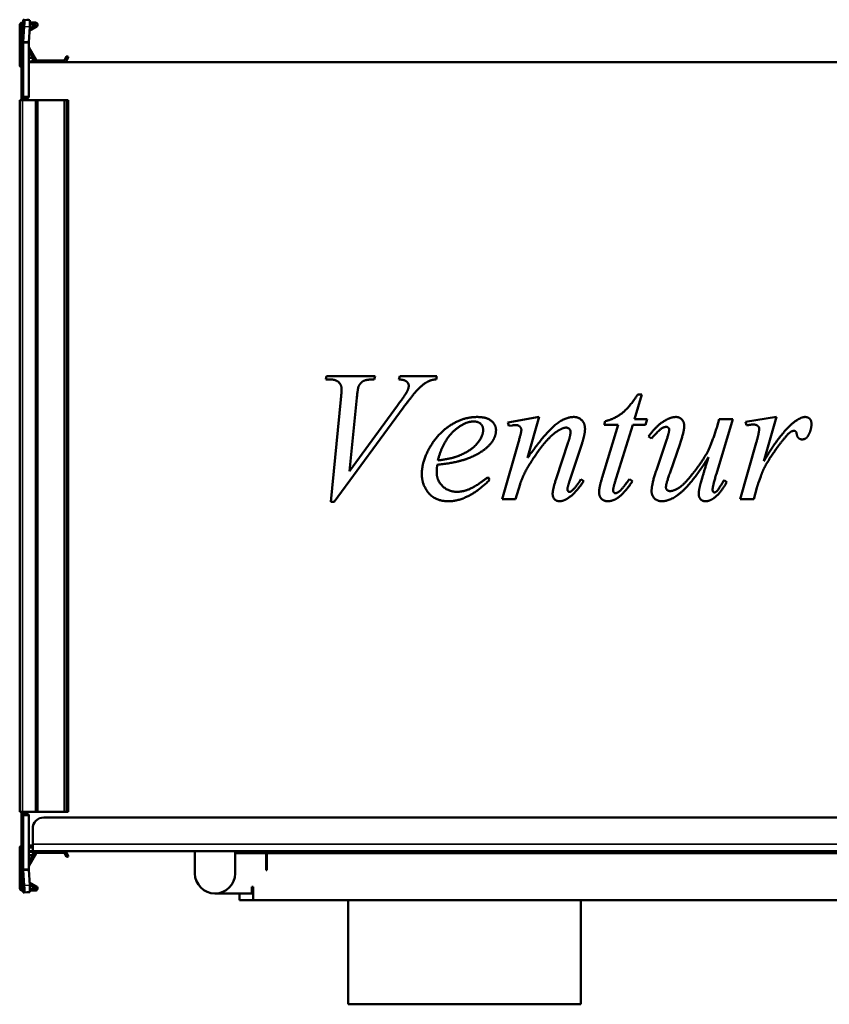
# Model space of a CAD drawing. Header units: millimetres. Extents: x 268 to 992, y 226 to 665.
# Tile 1 of 2: x 268 to 630, y 226 to 665. Entities that reach past the tile are written whole.
import ezdxf

# ---------------------------------------------------------------- set-up
doc = ezdxf.new("R2010")
doc.units = ezdxf.units.MM
doc.header["$LTSCALE"] = 3
doc.layers.add('Widoczne (ISO)', color=7, linetype='Continuous', lineweight=50)
doc.layers.add('Widoczne wąskie (ISO)', color=7, linetype='Continuous', lineweight=35)

msp = doc.modelspace()

# ---------------------------------------------------------------- linework, layer by layer
at = {"layer": 'Widoczne (ISO)'}
for p, q in [((269.8, 655.33), (269.8, 665.41)), ((269.81, 665.49), (270.24, 665.48)), ((270.24, 665.48), (272.73, 665.33)), ((271.42, 665.41), (272.3, 665.41)), ((268.2, 645.21), (268.2, 663.01)), ((269, 651.91), (269, 663.91)), ((269, 663.91), (269.3, 663.91)), ((269.8, 663.91), (269.3, 663.91)), ((269.4, 664.21), (269.8, 664.21)), ((270.24, 662.48), (269.81, 655.57)), ((272.3, 655.41), (272.73, 662.33)), ((275.7, 662.34), (272.62, 660.56)), ((272.68, 661.52), (275.3, 663.03)), ((275.2, 663.41), (272.78, 663.41)), ((272.8, 664.21), (275.2, 664.21)), ((269, 651.41), (269, 651.91)), ((269, 648.35), (269, 651.41)), ((269, 651.41), (269.3, 651.41)), ((269.72, 651.17), (269.8, 651.4)), ((269.8, 655.33), (269.8, 631.11)), ((271.2, 655.33), (269.8, 655.33)), ((269.81, 655.57), (271.2, 655.48)), ((271.2, 655.48), (272.3, 655.41)), ((272.3, 655.33), (271.2, 655.33)), ((272.3, 631.12), (272.3, 655.33)), ((274.9, 647.01), (272.3, 651.51)), ((272.33, 653.07), (275.59, 647.41)), ((269.06, 648.33), (269, 648.35)), ((269.06, 648.29), (269.06, 648.3)), ((272.3, 648.41), (273.4, 648.41)), ((273.4, 646.81), (272.3, 646.81)), ((275.77, 647.31), (288.06, 647.31)), ((288.24, 647.41), (289.18, 649.03)), ((289.87, 648.63), (288.93, 647.01)), ((289.45, 649.11), (289.8, 648.91)), ((269, 646.61), (269, 646.51)), ((269.07, 646.51), (269, 646.51)), ((269, 646.51), (269, 644.51)), ((269, 630.91), (269, 644.51)), ((269.06, 631.11), (269.06, 643.91)), ((987.7, 646.51), (272.3, 646.51)), ((269.4, 629.51), (268.2, 629.51)), ((268.2, 629.51), (268.2, 311.51)), ((269, 630.41), (269, 630.91)), ((269, 630.91), (269.3, 630.91)), ((269, 630.41), (269, 629.51)), ((269, 630.41), (269.3, 630.41)), ((269.8, 630.91), (269.3, 630.91)), ((269.4, 629.51), (275.2, 629.51)), ((269.8, 630.41), (269.8, 631.11)), ((269.8, 630.41), (271.5, 630.41)), ((271.5, 630.42), (271.5, 630.41)), ((271.5, 630.42), (271.6, 630.42)), ((271.5, 629.51), (271.5, 630.41)), ((276.2, 629.51), (275.2, 629.51)), ((276.2, 629.51), (288.06, 629.51)), ((276.2, 629.51), (276.2, 311.51)), ((288.06, 629.51), (288.24, 629.51)), ((288.24, 629.51), (289.18, 629.51)), ((289.45, 629.51), (289.18, 629.51)), ((289.45, 629.51), (289.8, 629.51)), ((289.9, 629.51), (289.8, 629.51)), ((289.9, 629.51), (289.9, 311.51)), ((404.94, 504.77), (405.35, 506.25)), ((405.35, 506.25), (427.1, 506.25)), ((427.1, 506.25), (426.65, 504.77)), ((437.66, 504.77), (438.15, 506.25)), ((438.15, 506.25), (454.64, 506.25)), ((454.64, 506.25), (454.24, 504.77)), ((406.43, 504.77), (404.94, 504.77)), ((546.22, 498.07), (542.94, 487.02)), ((544.42, 498.07), (546.22, 498.07)), ((407.19, 449.99), (411.73, 495.78)), ((418.87, 496.59), (415.59, 463.79)), ((415.59, 463.79), (437.07, 493.09)), ((439.63, 492.1), (408.67, 449.99)), ((486.41, 485.45), (500.39, 487.96)), ((486.77, 483.96), (486.41, 485.45)), ((488.25, 484.19), (486.77, 483.96)), ((500.39, 487.96), (495.13, 469.68)), ((528.52, 460.96), (535.61, 484.41)), ((529.41, 484.41), (529.82, 486.03)), ((535.61, 484.41), (529.41, 484.41)), ((542.13, 484.41), (534.76, 460.55)), ((547.88, 484.41), (542.13, 484.41)), ((542.94, 487.02), (548.56, 487.02)), ((548.56, 487.02), (547.88, 484.41)), ((586.93, 487.02), (579.52, 462.49)), ((579.83, 483.65), (580.77, 487.02)), ((580.77, 487.02), (586.93, 487.02)), ((592.5, 485.72), (606.39, 487.96)), ((593.04, 484.23), (592.5, 485.72)), ((606.39, 487.96), (600.73, 468.24)), ((483.76, 451.25), (491.08, 476.69)), ((507.94, 460.33), (513.33, 476.64)), ((519.53, 476.24), (513.91, 459.3)), ((550.53, 478.39), (549.27, 479.29)), ((552.73, 464.19), (556.96, 476.73)), ((563.29, 476.15), (558.85, 463.21)), ((590.12, 451.25), (597.35, 476.46)), ((477.38, 461), (478.19, 459.83)), ((491.8, 457.95), (489.83, 451.25)), ((519.03, 460.1), (520.29, 459.34)), ((540.65, 460.24), (542, 459.25)), ((582.98, 459.79), (584.19, 458.85)), ((597.62, 456.37), (596.32, 451.25)), ((408.67, 449.99), (407.19, 449.99)), ((489.83, 451.25), (483.76, 451.25)), ((596.32, 451.25), (590.12, 451.25)), ((269.4, 311.51), (268.2, 311.51)), ((269, 311.51), (269, 310.61)), ((269, 310.11), (269, 310.61)), ((269, 310.61), (269.3, 310.61)), ((269, 296.51), (269, 310.11)), ((269, 310.11), (269.3, 310.11)), ((269.06, 297.11), (269.06, 309.91)), ((269.3, 310.11), (269.8, 310.11)), ((269.4, 311.51), (275.2, 311.51)), ((269.8, 309.91), (269.8, 310.61)), ((271.5, 310.61), (269.8, 310.61)), ((269.8, 309.91), (269.8, 285.68)), ((271.5, 310.61), (271.5, 311.51)), ((271.5, 310.61), (271.5, 310.6)), ((271.6, 310.6), (271.5, 310.6)), ((272.3, 285.68), (272.3, 309.9)), ((276.2, 311.51), (275.2, 311.51)), ((276.2, 311.51), (288.06, 311.51)), ((279, 309.01), (981, 309.01)), ((288.06, 311.51), (288.24, 311.51)), ((288.24, 311.51), (289.18, 311.51)), ((289.45, 311.51), (289.18, 311.51)), ((289.45, 311.51), (289.8, 311.51)), ((289.9, 311.51), (289.8, 311.51)), ((274, 304.01), (274, 297.01)), ((268.2, 295.31), (268.2, 277.51)), ((269.06, 296.51), (269, 296.51)), ((269, 295.51), (269.07, 295.51)), ((269, 295.51), (269, 294.01)), ((274, 296.51), (272.3, 296.51)), ((274, 296.31), (272.3, 296.31)), ((272.3, 295.51), (274, 295.51)), ((274, 294.01), (274, 297.01)), ((269.07, 294.01), (269, 294.01)), ((269, 293.91), (269, 294.01)), ((269, 292.67), (269.06, 292.69)), ((269, 289.61), (269, 292.67)), ((269.06, 292.72), (269.06, 292.72)), ((269.71, 294.01), (269.71, 294.01)), ((269.71, 293.71), (269.71, 293.71)), ((274, 294.01), (272.3, 294.01)), ((273.4, 293.71), (272.3, 293.71)), ((274.9, 293.51), (272.3, 289)), ((272.3, 292.11), (273.4, 292.11)), ((272.33, 287.45), (275.59, 293.11)), ((986, 294.01), (274, 294.01)), ((275.77, 293.21), (288.06, 293.21)), ((288.24, 293.11), (289.18, 291.48)), ((289.87, 291.88), (288.93, 293.51)), ((289.45, 291.41), (289.8, 291.61)), ((346.5, 294.01), (346.5, 292.51)), ((346.5, 284.01), (346.5, 292.51)), ((364.5, 292.51), (364.5, 294.01)), ((863.5, 293.01), (364.5, 293.01)), ((364.5, 292.51), (364.5, 284.01)), ((378.4, 285.51), (378.4, 293.01)), ((378.5, 290.01), (378.5, 293.01)), ((378.7, 287.01), (378.7, 293.01)), ((269, 289.11), (269, 289.61)), ((269, 289.61), (269.3, 289.61)), ((269, 277.11), (269, 289.11)), ((269.72, 289.84), (269.8, 289.62)), ((378.5, 290.01), (378.4, 290.01)), ((378.7, 287.01), (378.7, 285.51)), ((269.8, 275.61), (269.8, 285.68)), ((269.8, 285.68), (271.2, 285.68)), ((271.2, 285.53), (269.81, 285.45)), ((269.81, 285.45), (270.24, 278.53)), ((271.2, 285.68), (272.3, 285.68)), ((272.3, 285.6), (271.2, 285.53)), ((272.73, 278.69), (272.3, 285.6)), ((378.7, 285.51), (378.4, 285.51)), ((275.7, 278.17), (272.65, 279.93)), ((272.71, 278.98), (275.3, 277.48)), ((372, 278.01), (372, 275.01)), ((372.5, 278.01), (372, 278.01)), ((372.5, 278.01), (372.5, 272.01)), ((269, 277.11), (269.3, 277.11)), ((269.3, 277.11), (269.8, 277.11)), ((269.4, 276.31), (269.8, 276.31)), ((270.24, 275.53), (269.81, 275.52)), ((270.24, 275.53), (272.73, 275.69)), ((272.3, 275.61), (271.42, 275.61)), ((275.2, 277.11), (272.8, 277.11)), ((272.8, 276.31), (275.2, 276.31)), ((372, 275.01), (355.5, 275.01)), ((366.5, 275.01), (366.5, 272.01)), ((372.5, 275.01), (372, 275.01)), ((366.5, 272.01), (372.5, 272.01)), ((372.5, 272.01), (855.5, 272.01)), ((415, 225.51), (415, 272.01)), ((519, 225.51), (519, 272.01)), ((415, 225.51), (519, 225.51))]:
    msp.add_line(p, q, dxfattribs=at)
for centre, radius, start, end in [((269.4, 663.01), 1.2, 90, 180), ((275.2, 663.21), 1, 300, 90), ((275.2, 663.21), 0.2, 300, 90), ((269.3, 651.91), 0.5, 270, 0), ((272.5, 653.17), 0.2, 180, 210), ((281, 647.07), 12, 160, 174.1375), ((273.4, 647.61), 0.8, 270, 90), ((275.77, 647.51), 1, 210, 270), ((275.77, 647.51), 0.2, 210, 270), ((288.06, 647.51), 0.2, 270, 330), ((288.06, 647.51), 1, 270, 330), ((289.35, 648.93), 0.2, 60, 150), ((289.7, 648.73), 0.2, 330, 60), ((269.2, 645.21), 1, 180, 258.463), ((269.2, 646.61), 0.2, 129.0124, 180), ((269.3, 630.91), 0.5, 270, 0), ((271.6, 631.12), 0.7, 359.1815, 0), ((269.3, 310.11), 0.5, 0, 90), ((271.6, 309.9), 0.7, 0, 0.8185), ((279, 304.01), 5, 90, 180), ((269.2, 295.31), 1, 97.8694, 180), ((269.2, 293.91), 0.2, 180, 231.1445), ((281, 293.94), 12, 185.8625, 200), ((273.4, 292.91), 0.8, 270, 90), ((275.77, 293.01), 1, 90, 150), ((275.77, 293.01), 0.2, 90, 150), ((288.06, 293.01), 1, 30, 90), ((288.06, 293.01), 0.2, 30, 90), ((289.35, 291.58), 0.2, 210, 300), ((289.7, 291.78), 0.2, 300, 30), ((269.3, 289.11), 0.5, 0, 90), ((272.5, 287.35), 0.2, 150, 180), ((355.5, 284.01), 9, 180, 0), ((269.4, 277.51), 1.2, 180, 270), ((275.2, 277.31), 1, 270, 60), ((275.2, 277.31), 0.2, 270, 60)]:
    msp.add_arc(centre, radius, start, end, dxfattribs=at)
for centre, major_axis, start_param, end_param in [((270.05, 662.49), (0.19, 2.99), 4.714295, 6.285092), ((272.54, 662.33), (0.19, 2.99), 4.714295, 6.283185), ((270.05, 278.53), (0.19, -2.99), 6.281279, 7.852075), ((272.54, 278.68), (0.19, -2.99), 0, 1.56889)]:
    msp.add_ellipse(centre, major_axis=major_axis, ratio=0.061628, start_param=start_param, end_param=end_param, dxfattribs=at)
for points, knots in [([(269.81, 665.49), (269.81, 665.48), (269.8, 665.46), (269.8, 665.44), (269.8, 665.42), (269.8, 665.41)], [0, 0, 0, 0, 0.01249515, 0.01249515, 0.0249903, 0.0249903, 0.0249903, 0.0249903]), ([(272.3, 665.41), (272.3, 665.4), (272.3, 665.4), (272.3, 665.4), (272.3, 665.39), (272.3, 665.39), (272.3, 665.39), (272.3, 665.38), (272.3, 665.38), (272.3, 665.38), (272.3, 665.37), (272.3, 665.37), (272.3, 665.37), (272.3, 665.36), (272.3, 665.36), (272.3, 665.36), (272.3, 665.36), (272.3, 665.35), (272.3, 665.35)], [0, 0, 0, 0, 0.001501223, 0.001501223, 0.001501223, 0.00300249, 0.00300249, 0.00300249, 0.004503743, 0.004503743, 0.004503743, 0.006004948, 0.006004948, 0.006004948, 0.007506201, 0.007506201, 0.007506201, 0.00845921, 0.00845921, 0.00845921, 0.00845921]), ([(269.8, 655.33), (269.8, 655.37), (269.8, 655.41), (269.8, 655.49), (269.81, 655.53), (269.81, 655.57)], [0, 0, 0, 0, 0.01249515, 0.01249515, 0.0249903, 0.0249903, 0.0249903, 0.0249903]), ([(272.3, 655.41), (272.3, 655.41), (272.3, 655.41), (272.3, 655.4), (272.3, 655.4), (272.3, 655.39), (272.3, 655.39), (272.3, 655.39), (272.3, 655.38), (272.3, 655.38), (272.3, 655.37), (272.3, 655.37), (272.3, 655.37), (272.3, 655.36), (272.3, 655.36), (272.3, 655.36), (272.3, 655.35), (272.3, 655.35), (272.3, 655.34), (272.3, 655.34), (272.3, 655.34), (272.3, 655.33)], [0, 0, 0, 0, 0.00150122, 0.00150122, 0.00150122, 0.00300249, 0.00300249, 0.00300249, 0.00450374, 0.00450374, 0.00450374, 0.00600495, 0.00600495, 0.00600495, 0.0075062, 0.0075062, 0.0075062, 0.00900747, 0.00900747, 0.00900747, 0.01050869, 0.01050869, 0.01050869, 0.01050869]), ([(269.06, 648.29), (269.06, 648.29), (269.06, 648.29), (269.06, 648.29), (269.06, 648.29), (269.06, 648.29)], [0.00000127, 0.00000127, 0.00000127, 0.00000127, 0.0077936, 0.0077936, 0.01558592, 0.01558592, 0.01558592, 0.01558592]), ([(269.06, 648.29), (269.07, 648.27), (269.07, 648.17), (269.07, 647.79), (269.07, 647.51), (269.07, 646.8), (269.07, 646.38), (269.07, 645.49), (269.07, 645.03), (269.06, 644.56)], [0.0000002, 0.0000002, 0.0000002, 0.0000002, 0.138614, 0.138614, 0.2902546, 0.2902546, 0.4411619, 0.4411619, 0.5810662, 0.5810662, 0.5810662, 0.5810662]), ([(269.06, 644.41), (269.06, 644.43), (269.06, 644.46), (269.06, 644.51), (269.06, 644.54), (269.06, 644.56)], [-0.01558465, -0.01558465, -0.01558465, -0.01558465, -0.00779233, -0.00779233, 0, 0, 0, 0]), ([(269.06, 643.91), (269.06, 643.99), (269.06, 644.07), (269.06, 644.24), (269.06, 644.32), (269.06, 644.41)], [0, 0, 0, 0, 0.02497584, 0.02497584, 0.04995141, 0.04995141, 0.04995141, 0.04995141]), ([(271.6, 630.42), (271.62, 630.42), (271.63, 630.42), (271.66, 630.42), (271.67, 630.42), (271.71, 630.42), (271.73, 630.43), (271.8, 630.44), (271.85, 630.46), (271.98, 630.52), (272.08, 630.59), (272.2, 630.74), (272.24, 630.82), (272.28, 630.94), (272.29, 630.99), (272.3, 631.06), (272.3, 631.08), (272.3, 631.11)], [0.5164602, 0.5164602, 0.5164602, 0.5164602, 0.521665, 0.521665, 0.5268699, 0.5268699, 0.5372796, 0.5372796, 0.558099, 0.558099, 0.5997379, 0.5997379, 0.6260553, 0.6260553, 0.6392139, 0.6392139, 0.6464865, 0.6464865, 0.6464865, 0.6464865]), ([(272.3, 309.91), (272.3, 309.93), (272.3, 309.96), (272.29, 310.03), (272.28, 310.07), (272.24, 310.19), (272.2, 310.27), (272.08, 310.42), (271.98, 310.49), (271.85, 310.55), (271.8, 310.57), (271.73, 310.58), (271.71, 310.59), (271.67, 310.59), (271.66, 310.59), (271.63, 310.6), (271.62, 310.6), (271.6, 310.6)], [0.902894, 0.902894, 0.902894, 0.902894, 0.9101665, 0.9101665, 0.9233252, 0.9233252, 0.9496425, 0.9496425, 0.9912814, 0.9912814, 1.0121009, 1.0121009, 1.0225106, 1.0225106, 1.0277154, 1.0277154, 1.0329203, 1.0329203, 1.0329203, 1.0329203]), ([(269.06, 296.61), (269.06, 296.69), (269.06, 296.77), (269.06, 296.94), (269.06, 297.02), (269.06, 297.11)], [0.00000127, 0.00000127, 0.00000127, 0.00000127, 0.02497637, 0.02497637, 0.04995171, 0.04995171, 0.04995171, 0.04995171]), ([(269.06, 296.61), (269.06, 296.58), (269.06, 296.55), (269.06, 296.5), (269.06, 296.48), (269.06, 296.45)], [0.00000127, 0.00000127, 0.00000127, 0.00000127, 0.0077936, 0.0077936, 0.01558592, 0.01558592, 0.01558592, 0.01558592]), ([(269.06, 296.45), (269.07, 295.99), (269.07, 295.53), (269.07, 294.64), (269.07, 294.22), (269.07, 293.51), (269.07, 293.22), (269.07, 292.85), (269.07, 292.74), (269.06, 292.72)], [0.0000002, 0.0000002, 0.0000002, 0.0000002, 0.138614, 0.138614, 0.2902546, 0.2902546, 0.4411619, 0.4411619, 0.5810662, 0.5810662, 0.5810662, 0.5810662]), ([(269.06, 292.72), (269.06, 292.72), (269.06, 292.72), (269.06, 292.72), (269.06, 292.72), (269.06, 292.72)], [-0.01558465, -0.01558465, -0.01558465, -0.01558465, -0.00779233, -0.00779233, 0, 0, 0, 0]), ([(269.81, 285.45), (269.81, 285.49), (269.8, 285.52), (269.8, 285.6), (269.8, 285.64), (269.8, 285.68)], [0, 0, 0, 0, 0.01249515, 0.01249515, 0.0249903, 0.0249903, 0.0249903, 0.0249903]), ([(272.3, 285.68), (272.3, 285.68), (272.3, 285.67), (272.3, 285.67), (272.3, 285.67), (272.3, 285.66), (272.3, 285.66), (272.3, 285.65), (272.3, 285.65), (272.3, 285.65), (272.3, 285.64), (272.3, 285.64), (272.3, 285.64), (272.3, 285.63), (272.3, 285.63), (272.3, 285.62), (272.3, 285.62), (272.3, 285.62), (272.3, 285.61), (272.3, 285.61), (272.3, 285.6), (272.3, 285.6)], [0, 0, 0, 0, 0.00150122, 0.00150122, 0.00150122, 0.00300249, 0.00300249, 0.00300249, 0.00450374, 0.00450374, 0.00450374, 0.00600495, 0.00600495, 0.00600495, 0.0075062, 0.0075062, 0.0075062, 0.00900747, 0.00900747, 0.00900747, 0.01050869, 0.01050869, 0.01050869, 0.01050869]), ([(269.8, 275.61), (269.8, 275.59), (269.8, 275.58), (269.8, 275.55), (269.81, 275.54), (269.81, 275.52)], [0, 0, 0, 0, 0.01249515, 0.01249515, 0.0249903, 0.0249903, 0.0249903, 0.0249903]), ([(272.3, 275.66), (272.3, 275.66), (272.3, 275.66), (272.3, 275.66), (272.3, 275.65), (272.3, 275.65), (272.3, 275.65), (272.3, 275.64), (272.3, 275.64), (272.3, 275.64), (272.3, 275.63), (272.3, 275.63), (272.3, 275.63), (272.3, 275.62), (272.3, 275.62), (272.3, 275.62), (272.3, 275.61), (272.3, 275.61), (272.3, 275.61)], [0.002049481, 0.002049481, 0.002049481, 0.002049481, 0.00300249, 0.00300249, 0.00300249, 0.004503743, 0.004503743, 0.004503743, 0.006004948, 0.006004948, 0.006004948, 0.007506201, 0.007506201, 0.007506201, 0.009007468, 0.009007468, 0.009007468, 0.010508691, 0.010508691, 0.010508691, 0.010508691])]:
    msp.add_open_spline(points, degree=3, knots=knots, dxfattribs=at)
for points, degree in [([(269.06, 630.91), (269.06, 630.97), (269.06, 631.04), (269.06, 631.11)], 3), ([(412.04, 500.5), (412.04, 502.34), (409.35, 504.77), (406.43, 504.77)], 2), ([(419.68, 501.67), (419.28, 500.77), (418.87, 496.59)], 2), ([(426.65, 504.77), (423.1, 504.72), (420.49, 503.33), (419.68, 501.67)], 2), ([(442.06, 501.89), (442.06, 502.97), (440.22, 504.59), (437.66, 504.77)], 2), ([(451.09, 504.01), (448.85, 502.93), (444.44, 498.66), (439.63, 492.1)], 2), ([(441.48, 499.69), (442.06, 500.95), (442.06, 501.89)], 2), ([(454.24, 504.77), (452.26, 504.59), (451.09, 504.01)], 2), ([(411.73, 495.78), (412.04, 499.29), (412.04, 500.5)], 2), ([(437.07, 493.09), (440.58, 497.85), (441.48, 499.69)], 2), ([(529.82, 486.03), (534.31, 487.25), (540.51, 492.1), (544.42, 498.07)], 2), ([(447.9, 462.26), (447.9, 468.33), (455.36, 480.95), (466.64, 487.96), (472.62, 487.96)], 2), ([(471.09, 485.94), (466.82, 485.94), (457.29, 477.13), (455.05, 468.55)], 2), ([(475.31, 482.12), (475.31, 483.83), (473.11, 485.94), (471.09, 485.94)], 2), ([(472.62, 487.96), (476.93, 487.96), (481.06, 484.46), (481.06, 482.08)], 2), ([(489.92, 484.37), (489.47, 484.37), (488.25, 484.19)], 2), ([(492.39, 482.17), (492.39, 483.02), (490.95, 484.37), (489.92, 484.37)], 2), ([(495.13, 469.68), (503.22, 480.86), (511.84, 487.96), (515.84, 487.96)], 2), ([(515.84, 487.96), (518, 487.96), (520.83, 485), (520.83, 482.66)], 2), ([(549.27, 479.29), (552.6, 484.01), (556.28, 486.21)], 2), ([(556.28, 486.21), (559.12, 487.96), (561.5, 487.96)], 2), ([(561.5, 487.96), (563.11, 487.96), (565.18, 485.67), (565.18, 483.92)], 2), ([(596.01, 484.59), (595.2, 484.59), (593.04, 484.23)], 2), ([(598.07, 483.96), (597.27, 484.59), (596.01, 484.59)], 2), ([(600.73, 468.24), (607.91, 480.37), (613.71, 485.22)], 2), ([(613.71, 485.22), (617.04, 487.96), (619.1, 487.96)], 2), ([(619.1, 487.96), (620.45, 487.96), (622.02, 486.39), (622.02, 484.86)], 2), ([(622.02, 484.86), (622.02, 482.21), (620.63, 479.79)], 2), ([(465.07, 470.89), (470.19, 473.14), (475.31, 479.34), (475.31, 482.12)], 2), ([(481.06, 482.08), (481.06, 478.71), (478.32, 475.65)], 2), ([(491.08, 476.69), (492.39, 481.22), (492.39, 482.17)], 2), ([(509.42, 482.21), (506.18, 480.41), (499.17, 472.01), (495.26, 465.5)], 2), ([(512.38, 483.2), (511.17, 483.2), (509.42, 482.21)], 2), ([(514.36, 481.36), (514.36, 482.17), (513.19, 483.2), (512.38, 483.2)], 2), ([(513.33, 476.64), (514.36, 479.7), (514.36, 481.36)], 2), ([(520.83, 482.66), (520.83, 480.24), (519.53, 476.24)], 2), ([(557.18, 483.52), (556.15, 483.52), (554.13, 482.3), (550.53, 478.39)], 2), ([(556.96, 476.73), (558.49, 481.22), (558.49, 482.35)], 2), ([(558.49, 482.35), (558.49, 482.8), (557.68, 483.52), (557.18, 483.52)], 2), ([(558.94, 454.85), (560.33, 454.85), (564.82, 457.5), (572.28, 466.75), (577.13, 474.84), (579.83, 483.65)], 2), ([(565.18, 483.92), (565.18, 481.72), (563.29, 476.15)], 2), ([(597.35, 476.46), (598.66, 480.86), (598.66, 482.71)], 2), ([(598.66, 482.71), (598.66, 483.47), (598.07, 483.96)], 2), ([(612.99, 481.45), (611.91, 480.86), (609.8, 478.26)], 2), ([(614.3, 481.76), (613.58, 481.76), (612.99, 481.45)], 2), ([(615.06, 481.45), (614.74, 481.76), (614.3, 481.76)], 2), ([(615.42, 480.41), (615.33, 481.18), (615.06, 481.45)], 2), ([(617.85, 477.94), (616.9, 477.94), (615.6, 479.16), (615.42, 480.41)], 2), ([(620.63, 479.79), (619.69, 477.94), (617.85, 477.94)], 2), ([(478.32, 475.65), (474.73, 471.65), (467.76, 469.18)], 2), ([(609.8, 478.26), (606.43, 474.3), (602.48, 467.97)], 2), ([(455.05, 468.55), (461.2, 469.23), (465.07, 470.89)], 2), ([(454.78, 466.58), (454.55, 464.55), (454.55, 463.21)], 2), ([(467.76, 469.18), (463.14, 467.52), (454.78, 466.58)], 2), ([(576.01, 469.99), (568.87, 458.71), (559.21, 450.31), (555.16, 450.31)], 2), ([(572.19, 457.14), (572.87, 459.92), (576.01, 469.99)], 2), ([(602.48, 467.97), (600.77, 465.27), (599.56, 461.9)], 2), ([(459.85, 450.31), (453.92, 450.31), (447.9, 457.77), (447.9, 462.26)], 2), ([(454.55, 463.21), (454.55, 459.61), (459.77, 454.53), (463.49, 454.53)], 2), ([(495.26, 465.5), (493.2, 462.04), (491.8, 457.95)], 2), ([(550.58, 454.85), (550.58, 457.9), (552.73, 464.19)], 2), ([(558.85, 463.21), (557, 457.95), (557, 456.55)], 2), ([(579.52, 462.49), (577.85, 457), (577.85, 455.57)], 2), ([(478.19, 459.83), (468.57, 450.31), (459.85, 450.31)], 2), ([(463.49, 454.53), (466.46, 454.53), (471.94, 456.91), (477.38, 461)], 2), ([(506.36, 453.63), (506.36, 455.61), (507.94, 460.33)], 2), ([(513.91, 459.3), (512.97, 456.37), (512.97, 455.75)], 2), ([(520.29, 459.34), (516.7, 454.04), (513.51, 451.84)], 2), ([(514.9, 454.94), (516.79, 456.6), (519.03, 460.1)], 2), ([(527.12, 454.26), (527.12, 456.46), (528.52, 460.96)], 2), ([(534.76, 460.55), (533.41, 456.46), (533.41, 455.25)], 2), ([(542, 459.25), (538.49, 453.86), (535.3, 451.75)], 2), ([(536.78, 455.25), (537.64, 456.06), (540.65, 460.24)], 2), ([(584.19, 458.85), (581.4, 453.9), (578.44, 451.7)], 2), ([(578.62, 454.26), (579.16, 454.26), (580.41, 455.43), (582.98, 459.79)], 2), ([(599.56, 461.9), (597.85, 457.32), (597.62, 456.37)], 2), ([(509.51, 450.31), (508.07, 450.31), (506.36, 452.11), (506.36, 453.63)], 2), ([(512.97, 455.75), (512.97, 455.21), (513.55, 454.44), (513.87, 454.44)], 2), ([(513.87, 454.44), (514.27, 454.44), (514.9, 454.94)], 2), ([(530.99, 450.31), (529.28, 450.31), (527.12, 452.51), (527.12, 454.26)], 2), ([(533.41, 455.25), (533.41, 454.62), (534, 453.9), (534.4, 453.9)], 2), ([(534.4, 453.9), (535.3, 453.9), (536.78, 455.25)], 2), ([(555.16, 450.31), (553.23, 450.31), (550.58, 452.87), (550.58, 454.85)], 2), ([(557, 456.55), (557, 455.75), (558.04, 454.85), (558.94, 454.85)], 2), ([(571.65, 453.5), (571.65, 454.89), (572.19, 457.14)], 2), ([(574.66, 450.31), (573.31, 450.31), (571.65, 452.11), (571.65, 453.5)], 2), ([(577.85, 455.57), (577.85, 454.89), (578.26, 454.26), (578.62, 454.26)], 2), ([(513.51, 451.84), (511.26, 450.31), (509.51, 450.31)], 2), ([(535.3, 451.75), (533.19, 450.31), (530.99, 450.31)], 2), ([(578.44, 451.7), (576.51, 450.31), (574.66, 450.31)], 2), ([(269.06, 309.91), (269.06, 309.97), (269.06, 310.04), (269.06, 310.11)], 3), ([(269.07, 293.86), (269.07, 293.91), (269.07, 293.96), (269.07, 294.01)], 3)]:
    msp.add_open_spline(points, degree=degree, dxfattribs=at)
at = {"layer": 'Widoczne wąskie (ISO)'}
for p, q in [((269.81, 665.49), (269.81, 655.57)), ((270.24, 665.48), (270.24, 665.48)), ((269.3, 663.91), (269.3, 651.91)), ((270.24, 662.48), (272.73, 662.33)), ((269, 651.91), (269.3, 651.91)), ((269.3, 651.91), (269.8, 651.91)), ((269.3, 651.91), (269.3, 651.41)), ((269.63, 650.91), (269.63, 650.91)), ((269.71, 648.8), (269.71, 648.8)), ((269.72, 643.91), (269.06, 643.91)), ((269.72, 630.91), (269.72, 643.91)), ((269.72, 643.91), (269.8, 643.91)), ((269.3, 630.91), (269.3, 630.41)), ((269.4, 629.51), (269.4, 311.51)), ((272.3, 631.11), (269.8, 631.11)), ((271.2, 630.41), (271.2, 629.51)), ((275.2, 629.51), (275.2, 311.51)), ((288.06, 629.51), (288.06, 311.51)), ((288.24, 629.51), (288.24, 311.51)), ((289.18, 629.51), (289.18, 311.51)), ((289.45, 629.51), (289.45, 311.51)), ((289.8, 629.51), (289.8, 311.51)), ((269.3, 310.61), (269.3, 310.11)), ((269.72, 297.11), (269.72, 310.11)), ((269.8, 309.91), (272.3, 309.91)), ((271.2, 311.51), (271.2, 310.61)), ((269.06, 297.11), (269.72, 297.11)), ((269.72, 297.11), (269.8, 297.11)), ((274, 297.01), (986, 297.01)), ((269, 289.11), (269.3, 289.11)), ((269.3, 289.61), (269.3, 289.11)), ((269.8, 289.11), (269.3, 289.11)), ((269.3, 289.11), (269.3, 277.11)), ((269.63, 290.11), (269.63, 290.11)), ((269.81, 285.45), (269.81, 275.52)), ((270.24, 278.53), (272.73, 278.69)), ((270.24, 275.53), (270.24, 275.53))]:
    msp.add_line(p, q, dxfattribs=at)
for centre, major_axis, ratio, start_param, end_param in [((280.99, 647.03), (-11.99, 0.38), 0.984885, 5.965377, 6.208164), ((269.65, 646.03), (-0.07, -5.14), 0.000062, 2.948989, 3.141593), ((280.99, 644.41), (-12, -0.07), 0.173121, 5.933196, 6.175982), ((269.65, 643.91), (0, 6.01), 0.012226, 4.712175, 4.90478), ((280.99, 296.61), (-12, 0.07), 0.173121, 0.107203, 0.349989), ((269.65, 297.11), (0, 6.01), 0.012225, 4.519998, 4.712603), ((280.99, 293.99), (-11.99, -0.38), 0.984885, 0.075022, 0.317808), ((269.65, 294.98), (-0.07, 5.14), 0.000062, 3.141593, 3.334197)]:
    msp.add_ellipse(centre, major_axis=major_axis, ratio=ratio, start_param=start_param, end_param=end_param, dxfattribs=at)
for points, knots in [([(269.71, 649.03), (269.71, 649.49), (269.71, 650.42), (269.72, 650.94), (269.72, 651.08)], [-0.0000125, -0.0000125, -0.0000125, -0.0000125, 0.083717, 0.1958357, 0.1958357, 0.1958357, 0.1958357]), ([(269.72, 645.06), (269.71, 646.34), (269.71, 647.75), (269.71, 648.87), (269.71, 649.03)], [-0.1965799, -0.1965799, -0.1965799, -0.1965799, -0.0284018, -0.0000125, -0.0000125, -0.0000125, -0.0000125]), ([(269.71, 291.99), (269.71, 292.44), (269.71, 293.66), (269.72, 295.1), (269.72, 295.96)], [-0.0000125, -0.0000125, -0.0000125, -0.0000125, 0.083717, 0.1958357, 0.1958357, 0.1958357, 0.1958357]), ([(269.72, 289.93), (269.71, 290.15), (269.71, 290.8), (269.71, 291.83), (269.71, 291.99)], [-0.1965799, -0.1965799, -0.1965799, -0.1965799, -0.0284018, -0.0000125, -0.0000125, -0.0000125, -0.0000125])]:
    msp.add_open_spline(points, degree=3, knots=knots, dxfattribs=at)

doc.saveas('drawing.dxf')
